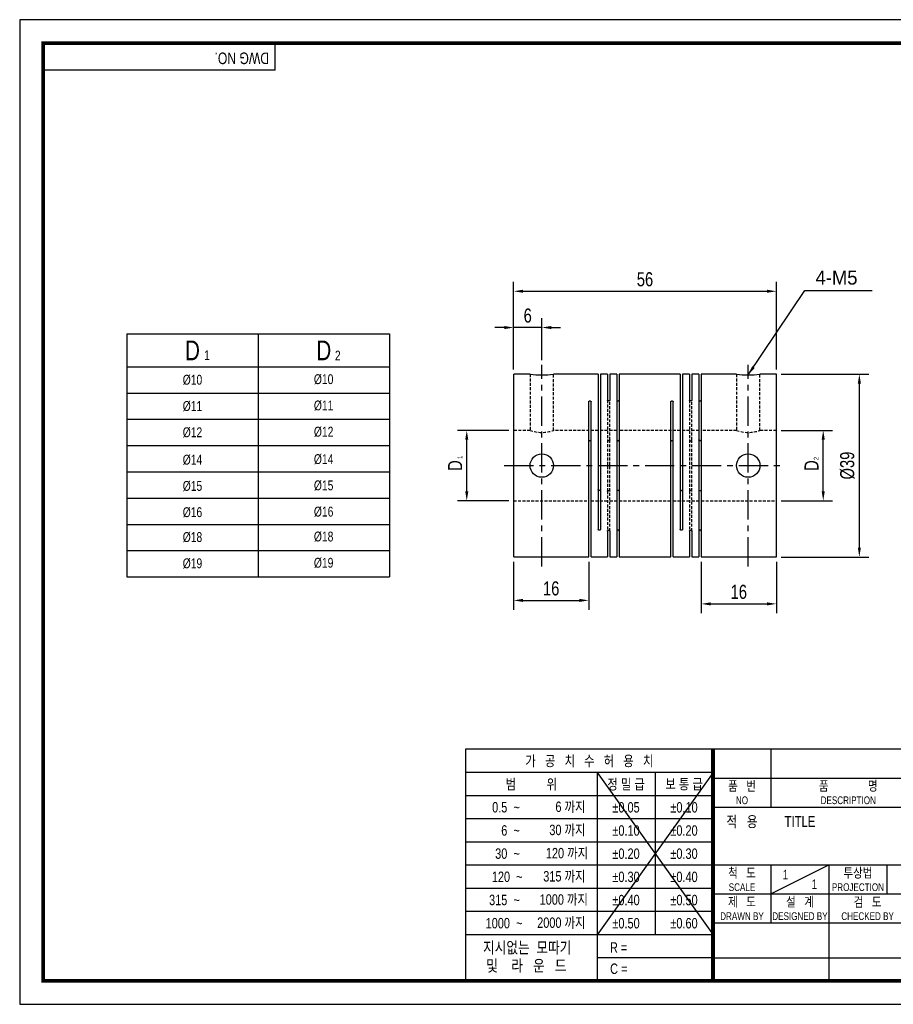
# Model space of a CAD drawing. Header units: millimetres. Extents: x 0 to 297, y 0 to 210.
# Tile 1 of 2: x 0 to 186, y 0 to 210. Entities that reach past the tile are written whole.
import ezdxf
from ezdxf.enums import TextEntityAlignment as Align

# ---------------------------------------------------------------- set-up
doc = ezdxf.new("R2010")
doc.units = ezdxf.units.MM
doc.header["$LTSCALE"] = 5
for name, pattern in [('CENTER', [2, 1.25, -0.25, 0.25, -0.25]), ('CENTER2', [1.125, 0.75, -0.125, 0.125, -0.125]), ('DASHED', [0.75, 0.5, -0.25]), ('HIDDEN', [0.375, 0.25, -0.125]), ('HIDDEN2', [0.1875, 0.125, -0.0625]), ('PHANTOM2', [1.25, 0.625, -0.125, 0.125, -0.125, 0.125, -0.125])]:
    doc.linetypes.add(name, pattern=pattern)
doc.layers.get('0').update_dxf_attribs({"linetype": 'CONTINUOUS'})
doc.layers.get('Defpoints').update_dxf_attribs({"linetype": 'CONTINUOUS'})
for name, color, linetype in [('BM', 2, 'CONTINUOUS'), ('C', 1, 'CENTER2'), ('CT', 1, 'CENTER'), ('D', 7, 'CONTINUOUS'), ('DIM', 7, 'CONTINUOUS'), ('H', 3, 'HIDDEN'), ('HD', 4, 'DASHED'), ('P', 4, 'PHANTOM2')]:
    doc.layers.add(name, color=color, linetype=linetype)
doc.styles.get("Standard").update_dxf_attribs({"font": 'Gulim.ttf', "width": 0.8, "height": 3})
doc.dimstyles.new('LIM', dxfattribs={"dimtxt": 2, "dimasz": 2, "dimexe": 2, "dimexo": 1, "dimgap": 1, "dimtad": 1, "dimdec": 3, "dimzin": 9, "dimdsep": 46, "dimtxsty": 'Standard', "dimcen": 3, "dimclrd": 1, "dimclre": 1, "dimadec": 0, "dimazin": 0, "dimtfac": 1, "dimtdec": 3, "dimtmove": 0, "dimatfit": 3, "dimfxl": 0, "dimtolj": 1, "dimtzin": 0, "dimarcsym": 0})

# ---------------------------------------------------------------- blocks, each defined once
blk = doc.blocks.new('*D75')
at = {"layer": 'Defpoints', "color": 0}
for p in [(161.31, 152.08), (105.31, 134.4), (161.31, 134.4)]:
    blk.add_point(p, dxfattribs=at)
at = {"layer": 'DIM', "color": 1, "lineweight": -2}
for p, q in [((105.31, 135.4), (105.31, 154.08)), ((161.31, 135.4), (161.31, 154.08)), ((107.31, 152.08), (159.31, 152.08))]:
    blk.add_line(p, q, dxfattribs=at)
at = {"layer": 'DIM', "color": 1}
for points in [[(107.31, 152.41), (107.31, 151.75), (105.31, 152.08)], [(159.31, 152.41), (159.31, 151.75), (161.31, 152.08)]]:
    blk.add_solid(points, dxfattribs=at)
at = {"layer": 'DIM', "color": 0, "insert": (133.31, 154.62), "char_height": 3, "attachment_point": 5}
blk.add_mtext('\\A1;56', dxfattribs=at)
blk = doc.blocks.new('*D76')
at = {"layer": 'Defpoints', "color": 0}
for p in [(105.31, 95.4), (121.31, 95.4), (121.31, 86.15)]:
    blk.add_point(p, dxfattribs=at)
at = {"layer": 'DIM', "color": 1, "lineweight": -2}
for p, q in [((105.31, 94.4), (105.31, 84.15)), ((121.31, 94.4), (121.31, 84.15)), ((107.31, 86.15), (119.31, 86.15))]:
    blk.add_line(p, q, dxfattribs=at)
at = {"layer": 'DIM', "color": 1}
for points in [[(107.31, 86.48), (107.31, 85.81), (105.31, 86.15)], [(119.31, 86.48), (119.31, 85.81), (121.31, 86.15)]]:
    blk.add_solid(points, dxfattribs=at)
at = {"layer": 'DIM', "color": 0, "insert": (113.31, 88.69), "char_height": 3, "attachment_point": 5}
blk.add_mtext('\\A1;16', dxfattribs=at)
blk = doc.blocks.new('*D77')
at = {"layer": 'Defpoints', "color": 0}
for p in [(95.31, 122.4), (105.31, 122.4), (105.31, 107.4)]:
    blk.add_point(p, dxfattribs=at)
at = {"layer": 'DIM', "color": 1, "lineweight": -2}
for p, q in [((104.31, 122.4), (93.31, 122.4)), ((95.31, 109.4), (95.31, 120.4)), ((104.31, 107.4), (93.31, 107.4))]:
    blk.add_line(p, q, dxfattribs=at)
at = {"layer": 'DIM', "color": 1}
for points in [[(94.98, 120.4), (95.64, 120.4), (95.31, 122.4)], [(94.98, 109.4), (95.64, 109.4), (95.31, 107.4)]]:
    blk.add_solid(points, dxfattribs=at)
at = {"layer": 'DIM', "color": 0, "insert": (92.81, 114.9), "char_height": 3, "attachment_point": 5, "rotation": 90}
blk.add_mtext('\\A1;D', dxfattribs=at)
blk = doc.blocks.new('*D78')
at = {"layer": 'Defpoints', "color": 0}
for p in [(105.31, 144.34), (105.31, 134.4), (111.31, 136.4)]:
    blk.add_point(p, dxfattribs=at)
at = {"layer": 'DIM', "color": 1, "lineweight": -2}
for p, q in [((105.31, 135.4), (105.31, 146.34)), ((111.31, 137.4), (111.31, 146.34)), ((103.31, 144.34), (101.31, 144.34)), ((111.31, 144.34), (105.31, 144.34)), ((113.31, 144.34), (115.31, 144.34))]:
    blk.add_line(p, q, dxfattribs=at)
at = {"layer": 'DIM', "color": 1}
for points in [[(103.31, 144.67), (103.31, 144.01), (105.31, 144.34)], [(113.31, 144.67), (113.31, 144.01), (111.31, 144.34)]]:
    blk.add_solid(points, dxfattribs=at)
at = {"layer": 'DIM', "color": 0, "insert": (108.31, 146.88), "char_height": 3, "attachment_point": 5}
blk.add_mtext('\\A1;6', dxfattribs=at)
blk = doc.blocks.new('*D79')
at = {"layer": 'Defpoints', "color": 0}
for p in [(145.31, 95.4), (161.31, 95.4), (161.31, 85.4)]:
    blk.add_point(p, dxfattribs=at)
at = {"layer": 'DIM', "color": 1, "lineweight": -2}
for p, q in [((145.31, 94.4), (145.31, 83.4)), ((161.31, 94.4), (161.31, 83.4)), ((147.31, 85.4), (159.31, 85.4))]:
    blk.add_line(p, q, dxfattribs=at)
at = {"layer": 'DIM', "color": 1}
for points in [[(147.31, 85.74), (147.31, 85.07), (145.31, 85.4)], [(159.31, 85.74), (159.31, 85.07), (161.31, 85.4)]]:
    blk.add_solid(points, dxfattribs=at)
at = {"layer": 'DIM', "color": 0, "insert": (153.31, 87.95), "char_height": 3, "attachment_point": 5}
blk.add_mtext('\\A1;16', dxfattribs=at)
blk = doc.blocks.new('*D80')
at = {"layer": 'Defpoints', "color": 0}
for p in [(161.31, 134.4), (179.01, 134.4), (161.31, 95.4)]:
    blk.add_point(p, dxfattribs=at)
at = {"layer": 'DIM', "color": 1, "lineweight": -2}
for p, q in [((162.31, 134.4), (181.01, 134.4)), ((179.01, 97.4), (179.01, 132.4)), ((162.31, 95.4), (181.01, 95.4))]:
    blk.add_line(p, q, dxfattribs=at)
at = {"layer": 'DIM', "color": 1}
for points in [[(178.68, 132.4), (179.34, 132.4), (179.01, 134.4)], [(178.68, 97.4), (179.34, 97.4), (179.01, 95.4)]]:
    blk.add_solid(points, dxfattribs=at)
at = {"layer": 'DIM', "color": 0, "insert": (176.47, 114.9), "char_height": 3, "attachment_point": 5, "rotation": 90}
blk.add_mtext('\\A1;%%c39', dxfattribs=at)
blk = doc.blocks.new('*D74')
at = {"layer": 'Defpoints', "color": 0}
for p in [(161.31, 122.4), (171.31, 122.4), (161.31, 107.4)]:
    blk.add_point(p, dxfattribs=at)
at = {"layer": 'DIM', "color": 1, "lineweight": -2}
for p, q in [((162.31, 122.4), (173.31, 122.4)), ((171.31, 109.4), (171.31, 120.4)), ((162.31, 107.4), (173.31, 107.4))]:
    blk.add_line(p, q, dxfattribs=at)
at = {"layer": 'DIM', "color": 1}
for points in [[(170.97, 120.4), (171.64, 120.4), (171.31, 122.4)], [(170.97, 109.4), (171.64, 109.4), (171.31, 107.4)]]:
    blk.add_solid(points, dxfattribs=at)
at = {"layer": 'DIM', "color": 0, "insert": (168.81, 114.9), "char_height": 3, "attachment_point": 5, "rotation": 90}
blk.add_mtext('\\A1;D', dxfattribs=at)

msp = doc.modelspace()

# ---------------------------------------------------------------- linework, layer by layer
for p, q in [((54.437, 199.2323), (54.437, 205)), ((54.437, 199.2323), (5, 199.2323)), ((22.833, 142.9677), (22.833, 91.1677)), ((22.833, 142.9677), (78.833, 142.9677)), ((78.833, 142.9677), (78.833, 91.1677)), ((95.0758, 54.437), (95.0758, 5)), ((147.8086, 54.437), (95.0758, 54.437)), ((292, 54.437), (147.8086, 54.437)), ((147.8086, 54.437), (147.8086, 5)), ((160.1679, 54.437), (160.1679, 42.0778)), ((147.8086, 49.4295), (95.0758, 49.4295)), ((147.8086, 49.4295), (123.0901, 14.8235)), ((123.0901, 49.4295), (147.8086, 14.8235)), ((123.0901, 49.4295), (123.0901, 5)), ((135.4493, 49.4295), (135.4493, 14.8235)), ((147.8086, 48.2574), (292, 48.2574)), ((147.8086, 44.4858), (95.0758, 44.4858)), ((147.8086, 42.0778), (292, 42.0778)), ((147.8086, 39.5421), (95.0758, 39.5421)), ((147.8086, 34.5984), (95.0758, 34.5984)), ((147.8086, 29.6547), (95.0758, 29.6547)), ((147.8086, 29.7185), (292, 29.7185)), ((160.1679, 23.5389), (172.5271, 29.7185)), ((160.1679, 29.7185), (160.1679, 17.3593)), ((172.5271, 29.7185), (172.5271, 5)), ((184.8864, 29.7185), (184.8864, 23.5389)), ((147.8086, 24.711), (95.0758, 24.711)), ((147.8086, 23.5389), (221.9642, 23.5389)), ((147.8086, 19.7673), (95.0758, 19.7673)), ((147.8086, 17.3593), (292, 17.3593)), ((147.8086, 14.8235), (95.0758, 14.8235)), ((147.8086, 9.8798), (123.0901, 9.8798)), ((147.8086, 9.8798), (221.9642, 9.8798))]:
    msp.add_line(p, q)
at = {"color": 4}
for p, q in [((50.833, 142.9677), (50.833, 91.1677)), ((22.833, 135.9677), (78.833, 135.9677))]:
    msp.add_line(p, q, dxfattribs=at)
at = {"color": 1}
for p, q in [((22.833, 130.3677), (78.833, 130.3677)), ((22.833, 124.7677), (78.833, 124.7677)), ((22.833, 119.1677), (78.833, 119.1677)), ((22.833, 113.5677), (78.833, 113.5677)), ((22.833, 107.9677), (78.833, 107.9677)), ((22.833, 102.3677), (78.833, 102.3677)), ((22.833, 96.7677), (78.833, 96.7677))]:
    msp.add_line(p, q, dxfattribs=at)
at = {"color": 0}
msp.add_line((22.833, 91.1677), (78.833, 91.1677), dxfattribs=at)
msp.add_lwpolyline([(297, 210), (0, 210), (0, 0), (297, 0)], close=True)
msp.add_lwpolyline([(292, 205, 0.8, 0.8, 0), (5, 205, 0.8, 0.8, 0), (5, 5, 0.8, 0.8, 0), (292, 5, 0.8, 0.8, 0)], format="xyseb", close=True)
at = {"const_width": 0.824}
msp.add_lwpolyline([(147.8086, 5), (147.8086, 54.437)], dxfattribs=at)
at = {"layer": 'BM', "linetype": 'Continuous'}
for p, q in [((105.3113, 95.4041), (105.3113, 134.4041)), ((108.8192, 134.4041), (105.3113, 134.4041)), ((123.3113, 134.4041), (113.8113, 134.4041)), ((123.3113, 134.4041), (123.3113, 101.2934)), ((123.8113, 134.4041), (123.8113, 101.2934)), ((125.3113, 134.4041), (123.8113, 134.4041)), ((125.3113, 134.4041), (125.3113, 128.8683)), ((125.8113, 134.4041), (125.8113, 128.8683)), ((127.3113, 134.4041), (125.8113, 134.4041)), ((127.3113, 134.4041), (127.3113, 95.4041)), ((140.8113, 134.4041), (127.8113, 134.4041)), ((127.8113, 134.4041), (127.8113, 95.4041)), ((140.8113, 134.4041), (140.8113, 101.2934)), ((141.3113, 134.4041), (141.3113, 101.2934)), ((142.8113, 134.4041), (141.3113, 134.4041)), ((142.8113, 134.4041), (142.8113, 128.8683)), ((143.3113, 134.4041), (143.3113, 128.8683)), ((144.8113, 134.4041), (143.3113, 134.4041)), ((144.8113, 134.4041), (144.8113, 95.4041)), ((145.3113, 134.4041), (145.3113, 95.4041)), ((152.8192, 134.4041), (145.3113, 134.4041)), ((161.3113, 134.4041), (157.8113, 134.4041)), ((161.3113, 95.4041), (161.3113, 134.4041)), ((121.3113, 95.4041), (121.3113, 128.5147)), ((121.8113, 95.4041), (121.8113, 128.5147)), ((138.8113, 95.4041), (138.8113, 128.5147)), ((139.3113, 95.4041), (139.3113, 128.5147)), ((125.3113, 100.9398), (125.3113, 95.4041)), ((125.8113, 100.9398), (125.8113, 95.4041)), ((142.8113, 100.9398), (142.8113, 95.4041)), ((143.3113, 100.9398), (143.3113, 95.4041)), ((105.3113, 95.4041), (121.3113, 95.4041)), ((121.8113, 95.4041), (125.3113, 95.4041)), ((125.8113, 95.4041), (127.3113, 95.4041)), ((127.8113, 95.4041), (138.8113, 95.4041)), ((139.3113, 95.4041), (142.8113, 95.4041)), ((143.3113, 95.4041), (144.8113, 95.4041)), ((145.3113, 95.4041), (161.3113, 95.4041))]:
    msp.add_line(p, q, dxfattribs=at)
for centre in [(111.3113, 114.9041), (155.3113, 114.9041)]:
    msp.add_circle(centre, 2.5, dxfattribs=at)
for centre in [(111.3113, 153.7491), (155.3113, 153.7491)]:
    msp.add_arc(centre, 19.5059, 262.636371, 277.363629, dxfattribs=at)
for points, knots in [([(121.3113, 128.5147), (121.3113, 128.5348), (121.3161, 128.5551), (121.3254, 128.5739), (121.3346, 128.5927), (121.3486, 128.6106), (121.3661, 128.6261), (121.3835, 128.6417), (121.405, 128.6552), (121.4288, 128.6657), (121.4525, 128.6763), (121.4791, 128.684), (121.5064, 128.6883), (121.5244, 128.6912), (121.5429, 128.6927), (121.5613, 128.6927), (121.5893, 128.6927), (121.6176, 128.6892), (121.644, 128.6827), (121.6704, 128.6761), (121.6956, 128.6663), (121.7175, 128.6539), (121.7393, 128.6415), (121.7584, 128.6262), (121.7733, 128.6093), (121.7881, 128.5925), (121.7991, 128.5735), (121.8052, 128.554), (121.8092, 128.5412), (121.8113, 128.5279), (121.8113, 128.5147)], [0, 0, 0, 0, 0.10746775, 0.10746775, 0.10746775, 0.21493589, 0.21493589, 0.21493589, 0.32239923, 0.32239923, 0.32239923, 0.42986465, 0.42986465, 0.42986465, 0.49999996, 0.49999996, 0.49999996, 0.60746831, 0.60746831, 0.60746831, 0.71493668, 0.71493668, 0.71493668, 0.82240431, 0.82240431, 0.82240431, 0.92986877, 0.92986877, 0.92986877, 1, 1, 1, 1]), ([(125.8113, 128.8683), (125.8113, 128.8488), (125.8065, 128.8289), (125.7972, 128.8104), (125.7879, 128.7919), (125.774, 128.7742), (125.7565, 128.7588), (125.739, 128.7435), (125.7175, 128.73), (125.6938, 128.7195), (125.6701, 128.709), (125.6435, 128.7013), (125.6162, 128.697), (125.5982, 128.6941), (125.5797, 128.6927), (125.5613, 128.6927), (125.5333, 128.6927), (125.5049, 128.6961), (125.4785, 128.7026), (125.4521, 128.7092), (125.427, 128.719), (125.4051, 128.7313), (125.3833, 128.7437), (125.3641, 128.7588), (125.3493, 128.7755), (125.3345, 128.7922), (125.3235, 128.8108), (125.3174, 128.8299), (125.3134, 128.8425), (125.3113, 128.8555), (125.3113, 128.8683)], [0, 0, 0, 0, 0.10746775, 0.10746775, 0.10746775, 0.21493589, 0.21493589, 0.21493589, 0.32239923, 0.32239923, 0.32239923, 0.42986465, 0.42986465, 0.42986465, 0.49999996, 0.49999996, 0.49999996, 0.60746831, 0.60746831, 0.60746831, 0.71493668, 0.71493668, 0.71493668, 0.82240431, 0.82240431, 0.82240431, 0.92986877, 0.92986877, 0.92986877, 1, 1, 1, 1]), ([(127.3113, 128.8683), (127.3113, 128.8488), (127.3161, 128.8289), (127.3254, 128.8104), (127.3346, 128.7919), (127.3486, 128.7742), (127.3661, 128.7588), (127.3835, 128.7435), (127.405, 128.73), (127.4288, 128.7195), (127.4525, 128.709), (127.4791, 128.7013), (127.5064, 128.697), (127.5244, 128.6941), (127.5429, 128.6927), (127.5613, 128.6927), (127.5893, 128.6927), (127.6176, 128.6961), (127.644, 128.7026), (127.6704, 128.7092), (127.6956, 128.719), (127.7175, 128.7313), (127.7393, 128.7437), (127.7584, 128.7588), (127.7733, 128.7755), (127.7881, 128.7922), (127.7991, 128.8108), (127.8052, 128.8299), (127.8092, 128.8425), (127.8113, 128.8555), (127.8113, 128.8683)], [0, 0, 0, 0, 0.10746775, 0.10746775, 0.10746775, 0.21493589, 0.21493589, 0.21493589, 0.32239923, 0.32239923, 0.32239923, 0.42986465, 0.42986465, 0.42986465, 0.49999996, 0.49999996, 0.49999996, 0.60746831, 0.60746831, 0.60746831, 0.71493668, 0.71493668, 0.71493668, 0.82240431, 0.82240431, 0.82240431, 0.92986877, 0.92986877, 0.92986877, 1, 1, 1, 1]), ([(138.8113, 128.5147), (138.8113, 128.5348), (138.8161, 128.5551), (138.8254, 128.5739), (138.8346, 128.5927), (138.8486, 128.6106), (138.8661, 128.6261), (138.8835, 128.6417), (138.905, 128.6552), (138.9288, 128.6657), (138.9525, 128.6763), (138.9791, 128.684), (139.0064, 128.6883), (139.0244, 128.6912), (139.0429, 128.6927), (139.0613, 128.6927), (139.0893, 128.6927), (139.1176, 128.6892), (139.144, 128.6827), (139.1704, 128.6761), (139.1956, 128.6663), (139.2175, 128.6539), (139.2393, 128.6415), (139.2584, 128.6262), (139.2733, 128.6093), (139.2881, 128.5925), (139.2991, 128.5735), (139.3052, 128.554), (139.3092, 128.5412), (139.3113, 128.5279), (139.3113, 128.5147)], [0, 0, 0, 0, 0.10746775, 0.10746775, 0.10746775, 0.21493589, 0.21493589, 0.21493589, 0.32239923, 0.32239923, 0.32239923, 0.42986465, 0.42986465, 0.42986465, 0.49999996, 0.49999996, 0.49999996, 0.60746831, 0.60746831, 0.60746831, 0.71493668, 0.71493668, 0.71493668, 0.82240431, 0.82240431, 0.82240431, 0.92986877, 0.92986877, 0.92986877, 1, 1, 1, 1]), ([(143.3113, 128.8683), (143.3113, 128.8488), (143.3065, 128.8289), (143.2972, 128.8104), (143.2879, 128.7919), (143.274, 128.7742), (143.2565, 128.7588), (143.239, 128.7435), (143.2175, 128.73), (143.1938, 128.7195), (143.1701, 128.709), (143.1435, 128.7013), (143.1162, 128.697), (143.0982, 128.6941), (143.0797, 128.6927), (143.0613, 128.6927), (143.0333, 128.6927), (143.0049, 128.6961), (142.9785, 128.7026), (142.9521, 128.7092), (142.927, 128.719), (142.9051, 128.7313), (142.8833, 128.7437), (142.8641, 128.7588), (142.8493, 128.7755), (142.8345, 128.7922), (142.8235, 128.8108), (142.8174, 128.8299), (142.8134, 128.8425), (142.8113, 128.8555), (142.8113, 128.8683)], [0, 0, 0, 0, 0.10746775, 0.10746775, 0.10746775, 0.21493589, 0.21493589, 0.21493589, 0.32239923, 0.32239923, 0.32239923, 0.42986465, 0.42986465, 0.42986465, 0.49999996, 0.49999996, 0.49999996, 0.60746831, 0.60746831, 0.60746831, 0.71493668, 0.71493668, 0.71493668, 0.82240431, 0.82240431, 0.82240431, 0.92986877, 0.92986877, 0.92986877, 1, 1, 1, 1]), ([(144.8113, 128.8683), (144.8113, 128.8488), (144.8161, 128.8289), (144.8254, 128.8104), (144.8346, 128.7919), (144.8486, 128.7742), (144.8661, 128.7588), (144.8835, 128.7435), (144.905, 128.73), (144.9288, 128.7195), (144.9525, 128.709), (144.9791, 128.7013), (145.0064, 128.697), (145.0244, 128.6941), (145.0429, 128.6927), (145.0613, 128.6927), (145.0893, 128.6927), (145.1176, 128.6961), (145.144, 128.7026), (145.1704, 128.7092), (145.1956, 128.719), (145.2175, 128.7313), (145.2393, 128.7437), (145.2584, 128.7588), (145.2733, 128.7755), (145.2881, 128.7922), (145.2991, 128.8108), (145.3052, 128.8299), (145.3092, 128.8425), (145.3113, 128.8555), (145.3113, 128.8683)], [0, 0, 0, 0, 0.10746775, 0.10746775, 0.10746775, 0.21493589, 0.21493589, 0.21493589, 0.32239923, 0.32239923, 0.32239923, 0.42986465, 0.42986465, 0.42986465, 0.49999996, 0.49999996, 0.49999996, 0.60746831, 0.60746831, 0.60746831, 0.71493668, 0.71493668, 0.71493668, 0.82240431, 0.82240431, 0.82240431, 0.92986877, 0.92986877, 0.92986877, 1, 1, 1, 1]), ([(121.8113, 120.0277), (121.8113, 120.0417), (121.809, 120.0559), (121.8046, 120.0695), (121.7982, 120.0892), (121.787, 120.1083), (121.7719, 120.1253), (121.7568, 120.1422), (121.7374, 120.1574), (121.7154, 120.1697), (121.6934, 120.1819), (121.6681, 120.1916), (121.6416, 120.198), (121.6159, 120.2042), (121.5884, 120.2074), (121.5613, 120.2074), (121.5333, 120.2074), (121.5049, 120.204), (121.4785, 120.1974), (121.4521, 120.1908), (121.427, 120.1809), (121.4051, 120.1685), (121.3833, 120.156), (121.3641, 120.1407), (121.3493, 120.1237), (121.3345, 120.1066), (121.3235, 120.0874), (121.3174, 120.0676), (121.3134, 120.0546), (121.3113, 120.0411), (121.3113, 120.0277)], [0, 0, 0, 0, 0.07392694, 0.07392694, 0.07392694, 0.18138604, 0.18138604, 0.18138604, 0.28877138, 0.28877138, 0.28877138, 0.39615764, 0.39615764, 0.39615764, 0.50020263, 0.50020263, 0.50020263, 0.60761625, 0.60761625, 0.60761625, 0.71503012, 0.71503012, 0.71503012, 0.8224389, 0.8224389, 0.8224389, 0.92982631, 0.92982631, 0.92982631, 1, 1, 1, 1]), ([(127.3113, 120.3812), (127.3113, 120.3747), (127.3118, 120.3681), (127.3129, 120.3615), (127.3162, 120.3425), (127.3242, 120.3234), (127.3365, 120.3059), (127.3487, 120.2885), (127.3654, 120.2721), (127.3853, 120.2583), (127.4052, 120.2446), (127.4287, 120.2329), (127.454, 120.2245), (127.4793, 120.216), (127.507, 120.2105), (127.5348, 120.2084), (127.5626, 120.2063), (127.5913, 120.2075), (127.6186, 120.2121), (127.6458, 120.2166), (127.6723, 120.2245), (127.6959, 120.2351), (127.7195, 120.2457), (127.7408, 120.2593), (127.758, 120.2746), (127.7753, 120.29), (127.789, 120.3076), (127.798, 120.3259), (127.8067, 120.3437), (127.8113, 120.3626), (127.8113, 120.3812)], [0, 0, 0, 0, 0.03657645, 0.03657645, 0.03657645, 0.14404333, 0.14404333, 0.14404333, 0.25141107, 0.25141107, 0.25141107, 0.35875799, 0.35875799, 0.35875799, 0.46612576, 0.46612576, 0.46612576, 0.5735056, 0.5735056, 0.5735056, 0.68088653, 0.68088653, 0.68088653, 0.78826495, 0.78826495, 0.78826495, 0.8956261, 0.8956261, 0.8956261, 1, 1, 1, 1]), ([(139.3113, 120.0277), (139.3113, 120.0282), (139.3113, 120.0288), (139.3113, 120.0294), (139.311, 120.0498), (139.3059, 120.0704), (139.2964, 120.0894), (139.2869, 120.1085), (139.2727, 120.1264), (139.255, 120.142), (139.2373, 120.1575), (139.2156, 120.1709), (139.1918, 120.1813), (139.1679, 120.1917), (139.1412, 120.1993), (139.1139, 120.2034), (139.0966, 120.206), (139.0789, 120.2074), (139.0613, 120.2074), (139.0333, 120.2074), (139.0049, 120.204), (138.9785, 120.1974), (138.9521, 120.1908), (138.927, 120.1809), (138.9051, 120.1685), (138.8833, 120.156), (138.8641, 120.1407), (138.8493, 120.1237), (138.8345, 120.1066), (138.8235, 120.0874), (138.8174, 120.0676), (138.8134, 120.0546), (138.8113, 120.0411), (138.8113, 120.0277)], [0, 0, 0, 0, 0.00297536, 0.00297536, 0.00297536, 0.11051278, 0.11051278, 0.11051278, 0.21793581, 0.21793581, 0.21793581, 0.3253135, 0.3253135, 0.3253135, 0.43270604, 0.43270604, 0.43270604, 0.49975712, 0.49975712, 0.49975712, 0.60716876, 0.60716876, 0.60716876, 0.71458065, 0.71458065, 0.71458065, 0.82198746, 0.82198746, 0.82198746, 0.9293729, 0.9293729, 0.9293729, 1, 1, 1, 1]), ([(145.3113, 120.3812), (145.3113, 120.3621), (145.3065, 120.3426), (145.2972, 120.3243), (145.288, 120.3061), (145.274, 120.2886), (145.2565, 120.2733), (145.2391, 120.2581), (145.2176, 120.2447), (145.1939, 120.2342), (145.1702, 120.2238), (145.1436, 120.216), (145.1163, 120.2117), (145.0983, 120.2088), (145.0797, 120.2074), (145.0613, 120.2074), (145.0333, 120.2074), (145.0049, 120.2108), (144.9785, 120.2173), (144.9521, 120.2239), (144.927, 120.2337), (144.9051, 120.246), (144.8833, 120.2582), (144.8641, 120.2733), (144.8493, 120.2898), (144.8345, 120.3063), (144.8235, 120.3247), (144.8174, 120.3435), (144.8134, 120.3559), (144.8113, 120.3686), (144.8113, 120.3812)], [0, 0, 0, 0, 0.10740436, 0.10740436, 0.10740436, 0.21481134, 0.21481134, 0.21481134, 0.32218596, 0.32218596, 0.32218596, 0.42957456, 0.42957456, 0.42957456, 0.49977241, 0.49977241, 0.49977241, 0.60718077, 0.60718077, 0.60718077, 0.71458938, 0.71458938, 0.71458938, 0.8219929, 0.8219929, 0.8219929, 0.92937506, 0.92937506, 0.92937506, 1, 1, 1, 1]), ([(123.8113, 109.7805), (123.8113, 109.7799), (123.8113, 109.7793), (123.8113, 109.7788), (123.811, 109.7583), (123.8059, 109.7377), (123.7964, 109.7187), (123.7869, 109.6997), (123.7727, 109.6817), (123.755, 109.6662), (123.7373, 109.6507), (123.7156, 109.6372), (123.6918, 109.6268), (123.6679, 109.6165), (123.6412, 109.6089), (123.6139, 109.6047), (123.5966, 109.6021), (123.5789, 109.6008), (123.5613, 109.6008), (123.5333, 109.6008), (123.5049, 109.6042), (123.4785, 109.6107), (123.4521, 109.6173), (123.427, 109.6272), (123.4051, 109.6397), (123.3833, 109.6521), (123.3641, 109.6675), (123.3493, 109.6845), (123.3345, 109.7015), (123.3235, 109.7207), (123.3174, 109.7405), (123.3134, 109.7535), (123.3113, 109.767), (123.3113, 109.7805)], [0, 0, 0, 0, 0.00297536, 0.00297536, 0.00297536, 0.11051278, 0.11051278, 0.11051278, 0.21793581, 0.21793581, 0.21793581, 0.3253135, 0.3253135, 0.3253135, 0.43270604, 0.43270604, 0.43270604, 0.49975712, 0.49975712, 0.49975712, 0.60716876, 0.60716876, 0.60716876, 0.71458065, 0.71458065, 0.71458065, 0.82198746, 0.82198746, 0.82198746, 0.9293729, 0.9293729, 0.9293729, 1, 1, 1, 1]), ([(127.8113, 109.4269), (127.8113, 109.4335), (127.8107, 109.4401), (127.8096, 109.4466), (127.8064, 109.4657), (127.7984, 109.4848), (127.7861, 109.5022), (127.7739, 109.5197), (127.7571, 109.536), (127.7373, 109.5498), (127.7174, 109.5636), (127.6939, 109.5752), (127.6686, 109.5837), (127.6433, 109.5922), (127.6156, 109.5977), (127.5878, 109.5998), (127.56, 109.6019), (127.5313, 109.6006), (127.504, 109.5961), (127.4768, 109.5915), (127.4503, 109.5836), (127.4267, 109.573), (127.4031, 109.5624), (127.3818, 109.5489), (127.3646, 109.5335), (127.3473, 109.5181), (127.3336, 109.5006), (127.3246, 109.4823), (127.3158, 109.4645), (127.3113, 109.4455), (127.3113, 109.4269)], [0, 0, 0, 0, 0.03657645, 0.03657645, 0.03657645, 0.14404333, 0.14404333, 0.14404333, 0.25141107, 0.25141107, 0.25141107, 0.35875799, 0.35875799, 0.35875799, 0.46612576, 0.46612576, 0.46612576, 0.5735056, 0.5735056, 0.5735056, 0.68088653, 0.68088653, 0.68088653, 0.78826495, 0.78826495, 0.78826495, 0.8956261, 0.8956261, 0.8956261, 1, 1, 1, 1]), ([(140.8113, 109.7805), (140.8113, 109.7799), (140.8113, 109.7793), (140.8113, 109.7788), (140.8116, 109.7583), (140.8167, 109.7377), (140.8262, 109.7187), (140.8357, 109.6997), (140.8499, 109.6817), (140.8676, 109.6662), (140.8853, 109.6507), (140.9069, 109.6372), (140.9308, 109.6268), (140.9547, 109.6165), (140.9814, 109.6089), (141.0087, 109.6047), (141.026, 109.6021), (141.0437, 109.6008), (141.0613, 109.6008), (141.0893, 109.6008), (141.1176, 109.6042), (141.144, 109.6107), (141.1704, 109.6173), (141.1956, 109.6272), (141.2175, 109.6397), (141.2393, 109.6521), (141.2584, 109.6675), (141.2733, 109.6845), (141.2881, 109.7015), (141.299, 109.7207), (141.3052, 109.7405), (141.3092, 109.7535), (141.3113, 109.767), (141.3113, 109.7805)], [0, 0, 0, 0, 0.00297536, 0.00297536, 0.00297536, 0.11051278, 0.11051278, 0.11051278, 0.21793581, 0.21793581, 0.21793581, 0.3253135, 0.3253135, 0.3253135, 0.43270604, 0.43270604, 0.43270604, 0.49975712, 0.49975712, 0.49975712, 0.60716876, 0.60716876, 0.60716876, 0.71458065, 0.71458065, 0.71458065, 0.82198746, 0.82198746, 0.82198746, 0.9293729, 0.9293729, 0.9293729, 1, 1, 1, 1]), ([(144.8113, 109.4269), (144.8113, 109.4275), (144.8113, 109.428), (144.8113, 109.4286), (144.8116, 109.4477), (144.8167, 109.4672), (144.8262, 109.4854), (144.8357, 109.5036), (144.8499, 109.521), (144.8676, 109.5362), (144.8853, 109.5513), (144.9069, 109.5646), (144.9308, 109.5748), (144.9547, 109.5851), (144.9814, 109.5927), (145.0087, 109.5968), (145.026, 109.5994), (145.0437, 109.6008), (145.0613, 109.6008), (145.0893, 109.6008), (145.1176, 109.5974), (145.144, 109.5908), (145.1704, 109.5843), (145.1956, 109.5744), (145.2175, 109.5622), (145.2393, 109.5499), (145.2584, 109.5349), (145.2733, 109.5184), (145.2881, 109.5018), (145.299, 109.4834), (145.3052, 109.4646), (145.3092, 109.4523), (145.3113, 109.4395), (145.3113, 109.4269)], [0, 0, 0, 0, 0.0029767, 0.0029767, 0.0029767, 0.11056267, 0.11056267, 0.11056267, 0.2180342, 0.2180342, 0.2180342, 0.32546037, 0.32546037, 0.32546037, 0.4329014, 0.4329014, 0.4329014, 0.49998274, 0.49998274, 0.49998274, 0.60744362, 0.60744362, 0.60744362, 0.71490474, 0.71490474, 0.71490474, 0.82236078, 0.82236078, 0.82236078, 0.92979544, 0.92979544, 0.92979544, 1, 1, 1, 1]), ([(123.8113, 101.2934), (123.8113, 101.2734), (123.8065, 101.2531), (123.7972, 101.2343), (123.7879, 101.2154), (123.774, 101.1975), (123.7565, 101.182), (123.739, 101.1665), (123.7175, 101.1529), (123.6938, 101.1424), (123.6701, 101.1319), (123.6435, 101.1242), (123.6162, 101.1198), (123.5982, 101.1169), (123.5797, 101.1155), (123.5613, 101.1155), (123.5333, 101.1155), (123.5049, 101.1189), (123.4785, 101.1255), (123.4521, 101.132), (123.427, 101.1419), (123.4051, 101.1543), (123.3833, 101.1667), (123.3641, 101.1819), (123.3493, 101.1988), (123.3345, 101.2157), (123.3235, 101.2347), (123.3174, 101.2541), (123.3134, 101.267), (123.3113, 101.2802), (123.3113, 101.2934)], [0, 0, 0, 0, 0.10746775, 0.10746775, 0.10746775, 0.21493589, 0.21493589, 0.21493589, 0.32239923, 0.32239923, 0.32239923, 0.42986465, 0.42986465, 0.42986465, 0.49999996, 0.49999996, 0.49999996, 0.60746831, 0.60746831, 0.60746831, 0.71493668, 0.71493668, 0.71493668, 0.82240431, 0.82240431, 0.82240431, 0.92986877, 0.92986877, 0.92986877, 1, 1, 1, 1]), ([(125.3113, 100.9398), (125.3113, 100.9594), (125.3161, 100.9792), (125.3254, 100.9977), (125.3346, 101.0162), (125.3486, 101.0339), (125.3661, 101.0493), (125.3835, 101.0647), (125.405, 101.0782), (125.4288, 101.0886), (125.4525, 101.0991), (125.4791, 101.1068), (125.5064, 101.1112), (125.5244, 101.114), (125.5429, 101.1155), (125.5613, 101.1155), (125.5893, 101.1155), (125.6176, 101.1121), (125.644, 101.1055), (125.6704, 101.099), (125.6956, 101.0891), (125.7175, 101.0768), (125.7393, 101.0645), (125.7584, 101.0493), (125.7733, 101.0327), (125.7881, 101.016), (125.7991, 100.9973), (125.8052, 100.9782), (125.8092, 100.9656), (125.8113, 100.9527), (125.8113, 100.9398)], [0, 0, 0, 0, 0.10746775, 0.10746775, 0.10746775, 0.21493589, 0.21493589, 0.21493589, 0.32239923, 0.32239923, 0.32239923, 0.42986465, 0.42986465, 0.42986465, 0.49999996, 0.49999996, 0.49999996, 0.60746831, 0.60746831, 0.60746831, 0.71493668, 0.71493668, 0.71493668, 0.82240431, 0.82240431, 0.82240431, 0.92986877, 0.92986877, 0.92986877, 1, 1, 1, 1]), ([(127.8113, 100.9398), (127.8113, 100.9594), (127.8065, 100.9792), (127.7972, 100.9977), (127.7879, 101.0162), (127.774, 101.0339), (127.7565, 101.0493), (127.739, 101.0647), (127.7175, 101.0782), (127.6938, 101.0886), (127.6701, 101.0991), (127.6435, 101.1068), (127.6162, 101.1112), (127.5982, 101.114), (127.5797, 101.1155), (127.5613, 101.1155), (127.5333, 101.1155), (127.5049, 101.1121), (127.4785, 101.1055), (127.4521, 101.099), (127.427, 101.0891), (127.4051, 101.0768), (127.3833, 101.0645), (127.3641, 101.0493), (127.3493, 101.0327), (127.3345, 101.016), (127.3235, 100.9973), (127.3174, 100.9782), (127.3134, 100.9656), (127.3113, 100.9527), (127.3113, 100.9398)], [0, 0, 0, 0, 0.10746775, 0.10746775, 0.10746775, 0.21493589, 0.21493589, 0.21493589, 0.32239923, 0.32239923, 0.32239923, 0.42986465, 0.42986465, 0.42986465, 0.49999996, 0.49999996, 0.49999996, 0.60746831, 0.60746831, 0.60746831, 0.71493668, 0.71493668, 0.71493668, 0.82240431, 0.82240431, 0.82240431, 0.92986877, 0.92986877, 0.92986877, 1, 1, 1, 1]), ([(141.3113, 101.2934), (141.3113, 101.2734), (141.3065, 101.2531), (141.2972, 101.2343), (141.2879, 101.2154), (141.274, 101.1975), (141.2565, 101.182), (141.239, 101.1665), (141.2175, 101.1529), (141.1938, 101.1424), (141.1701, 101.1319), (141.1435, 101.1242), (141.1162, 101.1198), (141.0982, 101.1169), (141.0797, 101.1155), (141.0613, 101.1155), (141.0333, 101.1155), (141.0049, 101.1189), (140.9785, 101.1255), (140.9521, 101.132), (140.927, 101.1419), (140.9051, 101.1543), (140.8833, 101.1667), (140.8641, 101.1819), (140.8493, 101.1988), (140.8345, 101.2157), (140.8235, 101.2347), (140.8174, 101.2541), (140.8134, 101.267), (140.8113, 101.2802), (140.8113, 101.2934)], [0, 0, 0, 0, 0.10746775, 0.10746775, 0.10746775, 0.21493589, 0.21493589, 0.21493589, 0.32239923, 0.32239923, 0.32239923, 0.42986465, 0.42986465, 0.42986465, 0.49999996, 0.49999996, 0.49999996, 0.60746831, 0.60746831, 0.60746831, 0.71493668, 0.71493668, 0.71493668, 0.82240431, 0.82240431, 0.82240431, 0.92986877, 0.92986877, 0.92986877, 1, 1, 1, 1]), ([(142.8113, 100.9398), (142.8113, 100.9594), (142.8161, 100.9792), (142.8254, 100.9977), (142.8346, 101.0162), (142.8486, 101.0339), (142.8661, 101.0493), (142.8835, 101.0647), (142.905, 101.0782), (142.9288, 101.0886), (142.9525, 101.0991), (142.9791, 101.1068), (143.0064, 101.1112), (143.0244, 101.114), (143.0429, 101.1155), (143.0613, 101.1155), (143.0893, 101.1155), (143.1176, 101.1121), (143.144, 101.1055), (143.1704, 101.099), (143.1956, 101.0891), (143.2175, 101.0768), (143.2393, 101.0645), (143.2584, 101.0493), (143.2733, 101.0327), (143.2881, 101.016), (143.2991, 100.9973), (143.3052, 100.9782), (143.3092, 100.9656), (143.3113, 100.9527), (143.3113, 100.9398)], [0, 0, 0, 0, 0.10746775, 0.10746775, 0.10746775, 0.21493589, 0.21493589, 0.21493589, 0.32239923, 0.32239923, 0.32239923, 0.42986465, 0.42986465, 0.42986465, 0.49999996, 0.49999996, 0.49999996, 0.60746831, 0.60746831, 0.60746831, 0.71493668, 0.71493668, 0.71493668, 0.82240431, 0.82240431, 0.82240431, 0.92986877, 0.92986877, 0.92986877, 1, 1, 1, 1]), ([(145.3113, 100.9398), (145.3113, 100.9594), (145.3065, 100.9792), (145.2972, 100.9977), (145.2879, 101.0162), (145.274, 101.0339), (145.2565, 101.0493), (145.239, 101.0647), (145.2175, 101.0782), (145.1938, 101.0886), (145.1701, 101.0991), (145.1435, 101.1068), (145.1162, 101.1112), (145.0982, 101.114), (145.0797, 101.1155), (145.0613, 101.1155), (145.0333, 101.1155), (145.0049, 101.1121), (144.9785, 101.1055), (144.9521, 101.099), (144.927, 101.0891), (144.9051, 101.0768), (144.8833, 101.0645), (144.8641, 101.0493), (144.8493, 101.0327), (144.8345, 101.016), (144.8235, 100.9973), (144.8174, 100.9782), (144.8134, 100.9656), (144.8113, 100.9527), (144.8113, 100.9398)], [0, 0, 0, 0, 0.10746775, 0.10746775, 0.10746775, 0.21493589, 0.21493589, 0.21493589, 0.32239923, 0.32239923, 0.32239923, 0.42986465, 0.42986465, 0.42986465, 0.49999996, 0.49999996, 0.49999996, 0.60746831, 0.60746831, 0.60746831, 0.71493668, 0.71493668, 0.71493668, 0.82240431, 0.82240431, 0.82240431, 0.92986877, 0.92986877, 0.92986877, 1, 1, 1, 1])]:
    msp.add_open_spline(points, degree=3, knots=knots, dxfattribs=at)
at = {"layer": 'C'}
msp.add_line((147.8086, 49.4295), (147.8086, 49.3961), dxfattribs=at)
at = {"layer": 'CT'}
for p, q in [((111.3113, 93.4041), (111.3113, 136.4041)), ((155.3113, 93.4041), (155.3113, 136.4041)), ((103.3113, 114.9041), (163.3113, 114.9041))]:
    msp.add_line(p, q, dxfattribs=at)
at = {"layer": 'H'}
msp.add_line((147.8086, 49.3128), (147.8086, 49.2711), dxfattribs=at)
at = {"layer": 'HD', "linetype": 'HIDDEN2'}
for p, q in [((108.8113, 134.4041), (108.8113, 122.4041)), ((113.8113, 122.4035), (113.8113, 134.4041)), ((152.8113, 134.4041), (152.8113, 122.4041)), ((157.8113, 122.4035), (157.8113, 134.4041)), ((125.3113, 128.8683), (125.3113, 120.3812)), ((125.8113, 120.3812), (125.8113, 128.8683)), ((142.8113, 128.8683), (142.8113, 120.3812)), ((143.3113, 120.3812), (143.3113, 128.8683)), ((108.8113, 122.4041), (105.3113, 122.4041)), ((123.3113, 122.4041), (113.8099, 122.4041)), ((125.3113, 122.4041), (123.8113, 122.4041)), ((127.3113, 122.4041), (125.8113, 122.4041)), ((140.8113, 122.4041), (127.8113, 122.4041)), ((142.8113, 122.4041), (141.3113, 122.4041)), ((144.8113, 122.4041), (143.3113, 122.4041)), ((152.8113, 122.4041), (145.3113, 122.4041)), ((161.3113, 122.4041), (157.8099, 122.4041)), ((125.3113, 120.3812), (125.3113, 109.4269)), ((125.8113, 109.4269), (125.8113, 120.3812)), ((142.8113, 120.3812), (142.8113, 109.4269)), ((143.3113, 109.4269), (143.3113, 120.3812)), ((125.3113, 109.4269), (125.3113, 100.9398)), ((125.8113, 100.9398), (125.8113, 109.4269)), ((142.8113, 109.4269), (142.8113, 100.9398)), ((143.3113, 100.9398), (143.3113, 109.4269)), ((105.3113, 107.4041), (121.3113, 107.4041)), ((121.8113, 107.4041), (125.3113, 107.4041)), ((125.8113, 107.4041), (127.3113, 107.4041)), ((127.8113, 107.4041), (138.8113, 107.4041)), ((139.3113, 107.4041), (142.8113, 107.4041)), ((143.3113, 107.4041), (144.8113, 107.4041)), ((145.3113, 107.4041), (161.3113, 107.4041))]:
    msp.add_line(p, q, dxfattribs=at)
for centre in [(111.3113, 129.4877), (155.3113, 129.4877)]:
    msp.add_arc(centre, 7.5118, 250.560696, 289.439302, dxfattribs=at)
for points, knots in [([(125.8113, 120.3812), (125.8113, 120.3807), (125.8113, 120.3801), (125.8113, 120.3796), (125.811, 120.3605), (125.8059, 120.341), (125.7964, 120.3227), (125.7869, 120.3045), (125.7727, 120.2871), (125.755, 120.272), (125.7373, 120.2569), (125.7156, 120.2436), (125.6918, 120.2333), (125.6679, 120.223), (125.6412, 120.2155), (125.6139, 120.2113), (125.5966, 120.2087), (125.5789, 120.2074), (125.5613, 120.2074), (125.5333, 120.2074), (125.5049, 120.2108), (125.4785, 120.2173), (125.4521, 120.2239), (125.427, 120.2337), (125.4051, 120.246), (125.3833, 120.2582), (125.3641, 120.2733), (125.3493, 120.2898), (125.3345, 120.3063), (125.3235, 120.3247), (125.3174, 120.3435), (125.3134, 120.3559), (125.3113, 120.3686), (125.3113, 120.3812)], [0, 0, 0, 0, 0.00297536, 0.00297536, 0.00297536, 0.11051278, 0.11051278, 0.11051278, 0.21793581, 0.21793581, 0.21793581, 0.3253135, 0.3253135, 0.3253135, 0.43270604, 0.43270604, 0.43270604, 0.49975712, 0.49975712, 0.49975712, 0.60716876, 0.60716876, 0.60716876, 0.71458065, 0.71458065, 0.71458065, 0.82198746, 0.82198746, 0.82198746, 0.9293729, 0.9293729, 0.9293729, 1, 1, 1, 1]), ([(142.8113, 120.3812), (142.8113, 120.3747), (142.8118, 120.3681), (142.8129, 120.3615), (142.8162, 120.3425), (142.8242, 120.3234), (142.8365, 120.3059), (142.8487, 120.2885), (142.8654, 120.2721), (142.8853, 120.2583), (142.9052, 120.2446), (142.9287, 120.2329), (142.954, 120.2245), (142.9793, 120.216), (143.007, 120.2105), (143.0348, 120.2084), (143.0626, 120.2063), (143.0913, 120.2075), (143.1186, 120.2121), (143.1458, 120.2166), (143.1723, 120.2245), (143.1959, 120.2351), (143.2195, 120.2457), (143.2408, 120.2593), (143.258, 120.2746), (143.2753, 120.29), (143.289, 120.3076), (143.298, 120.3259), (143.3067, 120.3437), (143.3113, 120.3626), (143.3113, 120.3812)], [0, 0, 0, 0, 0.03657645, 0.03657645, 0.03657645, 0.14404333, 0.14404333, 0.14404333, 0.25141107, 0.25141107, 0.25141107, 0.35875799, 0.35875799, 0.35875799, 0.46612576, 0.46612576, 0.46612576, 0.5735056, 0.5735056, 0.5735056, 0.68088653, 0.68088653, 0.68088653, 0.78826495, 0.78826495, 0.78826495, 0.8956261, 0.8956261, 0.8956261, 1, 1, 1, 1]), ([(125.3113, 109.4269), (125.3113, 109.4275), (125.3113, 109.428), (125.3113, 109.4286), (125.3116, 109.4477), (125.3167, 109.4672), (125.3262, 109.4854), (125.3357, 109.5036), (125.3499, 109.521), (125.3676, 109.5362), (125.3853, 109.5513), (125.4069, 109.5646), (125.4308, 109.5748), (125.4547, 109.5851), (125.4814, 109.5927), (125.5087, 109.5968), (125.526, 109.5994), (125.5437, 109.6008), (125.5613, 109.6008), (125.5893, 109.6008), (125.6176, 109.5974), (125.644, 109.5908), (125.6704, 109.5843), (125.6956, 109.5744), (125.7175, 109.5622), (125.7393, 109.5499), (125.7584, 109.5349), (125.7733, 109.5184), (125.7881, 109.5018), (125.799, 109.4834), (125.8052, 109.4646), (125.8092, 109.4523), (125.8113, 109.4395), (125.8113, 109.4269)], [0, 0, 0, 0, 0.00297536, 0.00297536, 0.00297536, 0.11051278, 0.11051278, 0.11051278, 0.21793581, 0.21793581, 0.21793581, 0.3253135, 0.3253135, 0.3253135, 0.43270604, 0.43270604, 0.43270604, 0.49975712, 0.49975712, 0.49975712, 0.60716876, 0.60716876, 0.60716876, 0.71458065, 0.71458065, 0.71458065, 0.82198746, 0.82198746, 0.82198746, 0.9293729, 0.9293729, 0.9293729, 1, 1, 1, 1]), ([(143.3113, 109.4269), (143.3113, 109.4335), (143.3107, 109.4401), (143.3096, 109.4466), (143.3064, 109.4657), (143.2984, 109.4848), (143.2861, 109.5022), (143.2739, 109.5197), (143.2571, 109.536), (143.2373, 109.5498), (143.2174, 109.5636), (143.1939, 109.5752), (143.1686, 109.5837), (143.1433, 109.5922), (143.1156, 109.5977), (143.0878, 109.5998), (143.06, 109.6019), (143.0313, 109.6006), (143.004, 109.5961), (142.9768, 109.5915), (142.9503, 109.5836), (142.9267, 109.573), (142.9031, 109.5624), (142.8818, 109.5489), (142.8646, 109.5335), (142.8473, 109.5181), (142.8336, 109.5006), (142.8246, 109.4823), (142.8158, 109.4645), (142.8113, 109.4455), (142.8113, 109.4269)], [0, 0, 0, 0, 0.03657645, 0.03657645, 0.03657645, 0.14404333, 0.14404333, 0.14404333, 0.25141107, 0.25141107, 0.25141107, 0.35875799, 0.35875799, 0.35875799, 0.46612576, 0.46612576, 0.46612576, 0.5735056, 0.5735056, 0.5735056, 0.68088653, 0.68088653, 0.68088653, 0.78826495, 0.78826495, 0.78826495, 0.8956261, 0.8956261, 0.8956261, 1, 1, 1, 1])]:
    msp.add_open_spline(points, degree=3, knots=knots, dxfattribs=at)
at = {"layer": 'P'}
msp.add_line((147.8086, 49.221), (147.8086, 49.1627), dxfattribs=at)

# ---------------------------------------------------------------- texts
at = {"color": 0}
for s, insert, char_height, width, attachment_point in [('D', (36.833, 139.4677), 4.2, 28, 5), ('D', (64.833, 139.4677), 4.2, 28, 5), ('1', (39.3288, 139.4926), 2.1, 6.3, 1), ('2', (67.1992, 139.4122), 2.1, 3.36, 1), ('%%c10', (36.833, 133.1677), 2.1, 28, 5), ('%%c10', (64.7982, 133.2869), 2.1, 28, 5), ('%%c11', (36.833, 127.5677), 2.1, 28, 5), ('%%c11', (64.7982, 127.6869), 2.1, 28, 5), ('%%c12', (36.833, 121.9677), 2.1, 28, 5), ('%%c12', (64.7982, 122.0869), 2.1, 28, 5), ('%%c14', (64.7982, 116.2416), 2.1, 28, 5), ('%%c14', (36.833, 116.1224), 2.1, 28, 5), ('%%c15', (36.833, 110.5224), 2.1, 28, 5), ('%%c15', (64.7982, 110.6416), 2.1, 28, 5), ('%%c16', (36.833, 104.9224), 2.1, 28, 5), ('%%c16', (64.7982, 105.0416), 2.1, 28, 5), ('%%c18', (36.833, 99.6126), 2.1, 28, 5), ('%%c18', (64.7982, 99.7318), 2.1, 28, 5), ('%%c19', (36.833, 94.0126), 2.1, 28, 5), ('%%c19', (64.7982, 94.1318), 2.1, 28, 5)]:
    msp.add_mtext(s, dxfattribs=dict(at, insert=insert, char_height=char_height, width=width, attachment_point=attachment_point))
at = {"layer": 'D', "width": 0.8}
msp.add_text('DWG NO.', height=2.47185, rotation=180, dxfattribs=at).set_placement((53.1681, 203.0007))
for s, height, p in [('가   공   치   수   허   용   치', 2.224667, (121.4422, 51.9333)), ('범          위', 2.224667, (109.0829, 46.9576)), ('정 밀 급', 2.22467, (129.2697, 46.9576)), ('보 통 급', 2.22467, (141.629, 46.9576)), ('품   번', 2.05988, (153.9882, 46.6095)), ('품              명', 2.059877, (176.6469, 46.6095)), ('NO', 1.6479, (153.9882, 43.5197)), ('DESCRIPTION', 1.647902, (176.6469, 43.5197)), ('%%p0.05', 2.22467, (129.2697, 42.0139)), ('%%p0.10', 2.22467, (141.629, 42.0139)), ('적   용', 2.30706, (153.9882, 38.988)), ('TITLE', 2.30706, (166.3475, 38.988)), ('%%p0.10', 2.22467, (129.2697, 37.0702)), ('%%p0.20', 2.22467, (141.629, 37.0702)), ('%%p0.20', 2.22467, (129.2697, 32.1265)), ('%%p0.30', 2.22467, (141.629, 32.1265)), ('척   도', 2.05988, (153.9882, 28.0706)), ('투상법', 2.05988, (178.7068, 28.0706)), ('%%p0.30', 2.22467, (129.2697, 27.1828)), ('%%p0.40', 2.22467, (141.629, 27.1828)), ('1', 2.0599, (163.2577, 27.6586)), ('SCALE', 1.6479, (153.9882, 24.9808)), ('1', 2.0599, (169.4373, 25.5988)), ('PROJECTION', 1.6479, (178.7068, 24.9808)), ('%%p0.40', 2.22467, (129.2697, 22.2391)), ('%%p0.50', 2.22467, (141.629, 22.2391)), ('제   도', 2.05988, (153.9882, 21.891)), ('설   계', 2.05988, (166.3475, 21.891)), ('검   도', 2.05988, (180.7666, 21.891)), ('%%p0.50', 2.22467, (129.2697, 17.2954)), ('%%p0.60', 2.22467, (141.629, 17.2954))]:
    msp.add_text(s, height=height, dxfattribs=at).set_placement(p, align=Align.MIDDLE)
for s, height, p in [('DRAWN BY', 1.6479, (153.9882, 17.9772)), ('DESIGNED BY', 1.647902, (166.3475, 17.9772)), ('CHECKED BY', 1.6479, (180.7666, 17.9772))]:
    msp.add_text(s, height=height, dxfattribs=at).set_placement(p, align=Align.CENTER)
at = {"layer": 'D', "linetype": 'ByBlock', "width": 0.8}
for s, height, p in [('지시없는  모따기', 2.47185, (98.783, 10.8675)), ('및    라   운   드', 2.471852, (99.4623, 6.9968))]:
    msp.add_text(s, height=height, dxfattribs=at).set_placement(p)
at = {"layer": 'D', "width": 0.8}
for s, p in [('R = ', (125.8389, 10.9999)), ('C = ', (125.878, 6.4776))]:
    msp.add_text(s, height=2.22467, dxfattribs=at).set_placement(p)
at = {"layer": 'D', "char_height": 2.22467, "attachment_point": 6}
for s, insert, width in [('0.5  ~', (106.6111, 42.0139), 8.231062), ('6 까지', (120.6182, 42.0139), 9.803532), ('6  ~', (106.6111, 37.0702), 8.231022), ('30 까지', (120.6182, 37.0702), 9.803491), ('120 까지', (121.1758, 32.1265), 12.652424), ('30  ~', (106.6111, 32.1265), 8.231022), ('120  ~', (107.1976, 27.1828), 8.937991), ('315 까지', (120.6182, 27.1828), 12.097781), ('315  ~', (106.6111, 22.2391), 9.885083), ('1000 까지', (121.1426, 22.2391), 13.382285), ('2000 까지', (120.6182, 17.2954), 12.974319), ('1000  ~', (107.1704, 17.2954), 14.528725)]:
    msp.add_mtext(s, dxfattribs=dict(at, insert=insert, width=width))
at = {"layer": 'DIM'}
msp.add_text('4-M5', height=3, dxfattribs=at).set_placement((169.668, 153.5052))
at = {"layer": 'DIM', "char_height": 1, "attachment_point": 1, "rotation": 90}
for s, insert, width in [('1', (93.3352, 116.3232), 24.8), ('2', (169.2934, 116.0539), 20.6)]:
    msp.add_mtext(s, dxfattribs=dict(at, insert=insert, width=width))

# ---------------------------------------------------------------- dimensions: what is measured, and where the dimension line sits
at = {"layer": 'DIM'}
for base, p1, p2, picture, middle in [((161.3113, 152.0791), (105.3113, 134.4041), (161.3113, 134.4041), '*D75', (133.3113, 154.6171)), ((105.3113, 144.3394), (111.3113, 136.4041), (105.3113, 134.4041), '*D78', (108.3113, 146.8774)), ((121.3113, 86.1452), (105.3113, 95.4041), (121.3113, 95.4041), '*D76', (113.3113, 88.6871)), ((161.3113, 85.4041), (145.3113, 95.4041), (161.3113, 95.4041), '*D79', (153.3113, 87.946))]:
    dim = msp.add_linear_dim(base=base, p1=p1, p2=p2, dimstyle='LIM', dxfattribs=at)
    dim.commit()
    dim.dimension.update_dxf_attribs({"geometry": picture, "text_midpoint": middle})
for base, p1, p2, text, picture, middle in [((179.0091, 134.4041), (161.3113, 95.4041), (161.3113, 134.4041), '%%c<>', '*D80', (176.4711, 114.9041)), ((95.3113, 122.4041), (105.3113, 107.4041), (105.3113, 122.4041), 'D', '*D77', (92.8093, 114.9041)), ((171.3082, 122.4041), (161.3113, 107.4041), (161.3113, 122.4041), 'D', '*D74', (168.8062, 114.9041))]:
    dim = msp.add_linear_dim(base=base, p1=p1, p2=p2, angle=90, text=text, dimstyle='LIM', dxfattribs=at)
    dim.commit()
    dim.dimension.update_dxf_attribs({"geometry": picture, "text_midpoint": middle})

# ---------------------------------------------------------------- leaders
msp.add_leader([(155.3113, 134.2432), (167.3638, 152.268), (181.7698, 152.268)], dimstyle='LIM', override={"dimgap": 1, "dimtad": 0}, dxfattribs=at)

doc.saveas('drawing.dxf')
